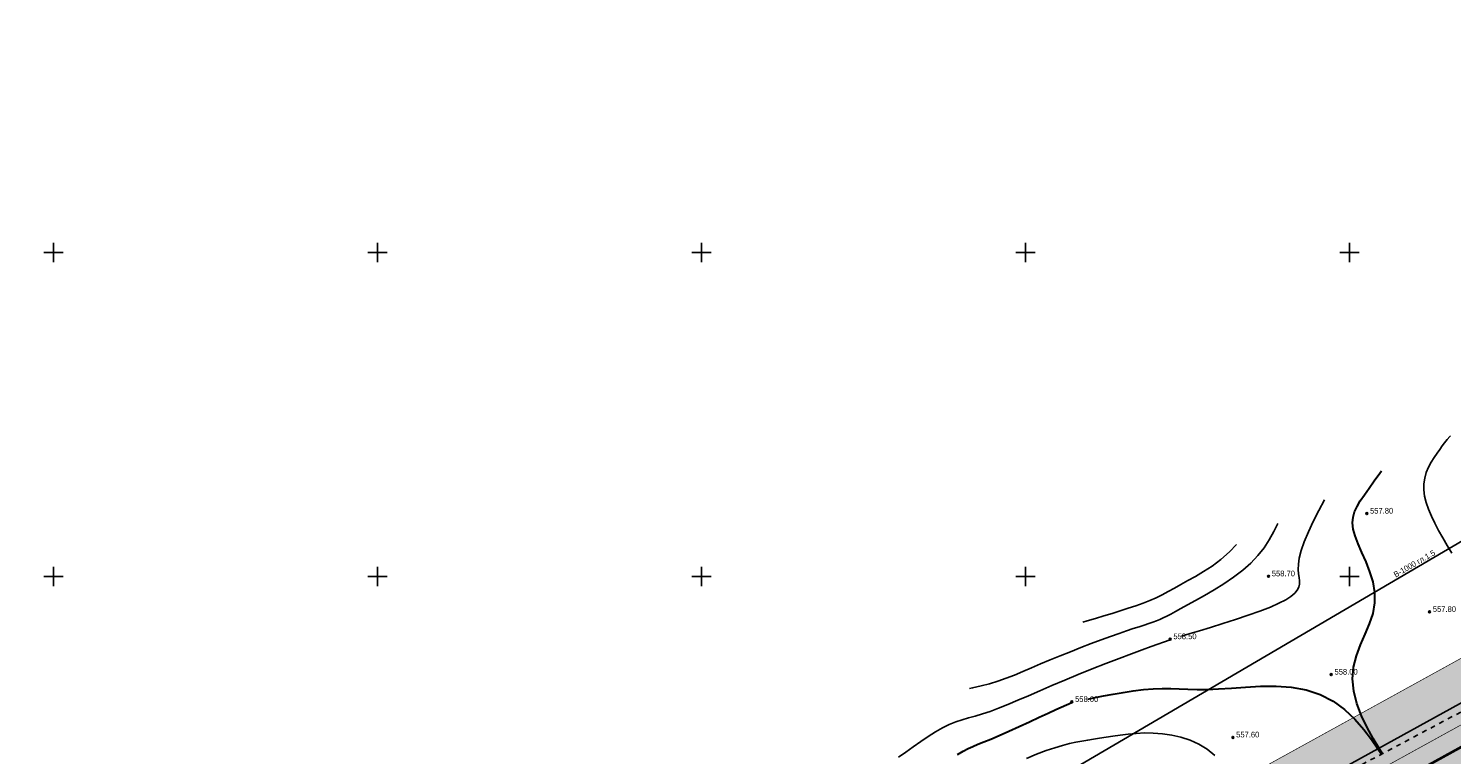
# Model space of a CAD drawing. Extents: x 0 to 370488, y 0 to 4202825.
# Tile 164 of 256: x 360046 to 360266, y 4200923 to 4201035. Entities that reach past the tile are written whole.
import ezdxf

# ---------------------------------------------------------------- set-up
doc = ezdxf.new("R2010")
doc.units = 0
doc.header["$LTSCALE"] = 0.5
doc.header["$MEASUREMENT"] = 0
doc.header["$PDMODE"] = 32
doc.header["$PDSIZE"] = 0.3
for name, pattern in [('CONTI', [0]), ('STRIH_1', [3, 2, -1]), ('Д_ТРОТ_ТРУБА', [3, 1.5, -1.5])]:
    doc.linetypes.add(name, pattern=pattern)
for name, color, linetype in [('(004) Точки рельефа', 7, 'Continuous'), ('(014) Водопровод', 5, 'ИК_Водопровод -------в--------'), ('(025) Дорога', 7, 'Continuous'), ('GORIZDEFAULT', 32, 'CONTI'), ('PI_TTDEFAULT', 5, 'CONTI'), ('SETKR', 2, 'CONTI'), ('Штрих Стекло', 7, 'Continuous')]:
    doc.layers.add(name, color=color, linetype=linetype)
doc.layers.add('(032) Горизонтали утолщенные', color=32, linetype='Continuous', lineweight=30)
doc.layers.add('.', color=7, linetype='Continuous', lineweight=15)
doc.styles.add('BM-431', font='txt')
doc.styles.add('D-431', font='txt')
doc.styles.get("Standard").update_dxf_attribs({"font": 'isocpeur.ttf'})
doc.linetypes.add('ИК_Водопровод -------в--------', pattern='A,9,-0.6,["В",Standard,S=1.2,R=0,X=0,Y=-0.6],-1.2', length=10.8)

# ---------------------------------------------------------------- blocks, each defined once
blk = doc.blocks.new('BL_333')
at = {"color": 0}
for p, q in [((-1.5, 0), (1.5, 0)), ((0, -1.5), (0, 1.5))]:
    blk.add_line(p, q, dxfattribs=at)

msp = doc.modelspace()

# ---------------------------------------------------------------- hatches: boundary and pattern name
at = {"layer": '.', "ltscale": 0.149071}
h = msp.add_hatch(color=256, dxfattribs=at)
h.dxf.hatch_style = 1
h.set_gradient(color1=(51, 204, 0), color2=(51, 204, 0), tint=1)
edge = h.paths.add_edge_path()
edge.add_line((360053.157, 4200798.874), (359943.476, 4200738.432))
edge.add_line((359943.476, 4200738.432), (359946.371, 4200733.177))
edge.add_line((359946.371, 4200733.177), (360052.603, 4200791.717))
edge.add_line((360052.603, 4200791.717), (360055.869, 4200786.666))
edge.add_line((360055.869, 4200786.666), (360063.771, 4200791.021))
edge.add_line((360063.771, 4200791.021), (360059.769, 4200797.209))
edge.add_arc((360055.571, 4200794.495), 5, 32.88524, 118.85775)
h.paths.add_polyline_path([(360862.962, 4201258.832), (360860.066, 4201264.087), (359934.788, 4200754.196), (359937.684, 4200748.941)])
at = {"layer": 'Штрих Стекло', "linetype": 'Continuous'}
h = msp.add_hatch(color=5, dxfattribs=at)
h.dxf.hatch_style = 1
h.set_gradient(color1=(173, 173, 173), color2=(166, 166, 166), one_color=1, tint=0.65)
h.paths.add_polyline_path([(359937.684, 4200748.941), (359943.476, 4200738.432), (360868.753, 4201248.322), (360862.962, 4201258.832)])

# ---------------------------------------------------------------- linework, layer by layer
at = {"layer": '(014) Водопровод', "elevation": 1.817, "flags": 128}
msp.add_lwpolyline([(359950.099, 4200775.952), (359978.946, 4200791.494), (360008.619, 4200807.482), (360029.096, 4200818.514), (360041.267, 4200825.071), (360070.408, 4200840.167), (360102.974, 4200858.827), (360166.599, 4200896.426), (360296.363, 4200972.483), (360388.585, 4201019.441), (360467.432, 4201064.151), (360558.05, 4201111.93), (360748.177, 4201205.15), (360877.583, 4201278.731), (360897.819, 4201292.401)], dxfattribs=at)
at = {"layer": '(025) Дорога', "linetype": 'Д_ТРОТ_ТРУБА', "flags": 128}
msp.add_lwpolyline([(359950.774, 4200759.674), (360039.393, 4200802.607), (360068.131, 4200815.859), (360088.109, 4200826.114), (360107.649, 4200837.921), (360140.762, 4200859.717), (360175.037, 4200878.97), (360208.011, 4200897.644), (360269.115, 4200930.126), (360339.285, 4200967.955), (360367.33, 4200983.688), (360399.178, 4201001.389), (360435.847, 4201020.995), (360469.853, 4201037.679), (360521.215, 4201065.051), (360604.677, 4201110.684), (360643.587, 4201126.964), (360659.307, 4201134.027), (360687.236, 4201147.15), (360720.551, 4201164.525), (360747.849, 4201180.349), (360794.648, 4201206.536), (360847.362, 4201237.085), (360878.647, 4201257.008), (360902.723, 4201275.087), (360918.308, 4201287.231)], dxfattribs=at)
at = {"layer": '(032) Горизонтали утолщенные', "color": 32}
for points in [[(360255.088, 4200922.67, 558), (360254.53, 4200923.55, 558), (360253.64, 4200925.03, 558), (360252.73, 4200926.7, 558), (360251.87, 4200928.51, 558), (360251.15, 4200930.4, 558), (360250.65, 4200932.32, 558), (360250.46, 4200934.21, 558), (360250.62, 4200936.03, 558), (360251.08, 4200937.77, 558), (360251.71, 4200939.46, 558), (360252.42, 4200941.1, 558), (360253.1, 4200942.72, 558), (360253.64, 4200944.32, 558), (360253.93, 4200945.93, 558), (360253.92, 4200947.55, 558), (360253.63, 4200949.17, 558), (360253.15, 4200950.75, 558), (360252.56, 4200952.28, 558), (360251.93, 4200953.72, 558), (360251.35, 4200955.06, 558), (360250.88, 4200956.27, 558), (360250.59, 4200957.33, 558), (360250.49, 4200958.28, 558), (360250.56, 4200959.15, 558), (360250.79, 4200959.98, 558), (360251.17, 4200960.8, 558), (360251.67, 4200961.67, 558), (360252.3, 4200962.61, 558), (360253.03, 4200963.65, 558), (360253.83, 4200964.78, 558), (360254.7, 4200965.97, 558), (360254.963, 4200966.333, 558)], [(360209.63, 4200931.09, 558), (360210.74, 4200931.32, 558), (360212.06, 4200931.58, 558), (360213.51, 4200931.85, 558), (360215.06, 4200932.12, 558), (360216.64, 4200932.36, 558), (360218.2, 4200932.55, 558), (360219.68, 4200932.68, 558), (360221.09, 4200932.74, 558), (360222.41, 4200932.73, 558), (360223.71, 4200932.69, 558), (360225.05, 4200932.64, 558), (360226.47, 4200932.6, 558), (360228.03, 4200932.59, 558), (360229.79, 4200932.66, 558), (360231.79, 4200932.79, 558), (360233.97, 4200932.95, 558), (360236.29, 4200933.07, 558), (360238.66, 4200933.08, 558), (360241.02, 4200932.92, 558), (360243.32, 4200932.52, 558), (360245.49, 4200931.82, 558), (360247.46, 4200930.78, 558), (360249.24, 4200929.47, 558), (360250.82, 4200927.99, 558), (360252.2, 4200926.42, 558), (360253.38, 4200924.88, 558), (360254.37, 4200923.44, 558), (360254.925, 4200922.583, 558)], [(360189.53, 4200922.53, 558), (360190.38, 4200923.05, 558), (360191.14, 4200923.45, 558), (360191.88, 4200923.79, 558), (360192.67, 4200924.12, 558), (360193.57, 4200924.48, 558), (360194.65, 4200924.93, 558), (360195.96, 4200925.49, 558), (360197.44, 4200926.15, 558), (360199.01, 4200926.86, 558), (360200.6, 4200927.59, 558), (360202.12, 4200928.3, 558), (360203.51, 4200928.94, 558), (360204.68, 4200929.48, 558), (360207.14, 4200930.57, 558), (360207.16, 4200930.57, 558)]]:
    msp.add_polyline3d(points, dxfattribs=at)
at = {"ltscale": 0.149071, "const_width": 0.1}
for points in [[(359934.788, 4200754.196), (360860.066, 4201264.087)], [(359937.684, 4200748.941), (360862.962, 4201258.832)]]:
    msp.add_lwpolyline(points, dxfattribs=at)
at = {"ltscale": 0.149071}
msp.add_lwpolyline([(359937.684, 4200748.941), (359943.476, 4200738.432), (360868.753, 4201248.322), (360862.962, 4201258.832)], close=True, dxfattribs=at)
at = {"color": 7, "linetype": 'STRIH_1', "ltscale": 2, "true_color": 0xffffff, "const_width": 0.1}
msp.add_lwpolyline([(359939.132, 4200746.314), (360864.41, 4201256.205)], dxfattribs=at)
at = {"color": 7, "ltscale": 0.149071, "true_color": 0xffffff, "const_width": 0.4}
msp.add_lwpolyline([(359940.58, 4200743.686), (360865.858, 4201253.577)], dxfattribs=at)
at = {"layer": 'GORIZDEFAULT', "color": 32}
for points in [[(360265.8, 4200953.63, 557.5), (360265.08, 4200954.81, 557.5), (360264.4, 4200955.98, 557.5), (360263.76, 4200957.12, 557.5), (360263.17, 4200958.24, 557.5), (360262.65, 4200959.33, 557.5), (360262.2, 4200960.39, 557.5), (360261.84, 4200961.41, 557.5), (360261.59, 4200962.41, 557.5), (360261.46, 4200963.37, 557.5), (360261.46, 4200964.3, 557.5), (360261.61, 4200965.2, 557.5), (360261.86, 4200966.06, 557.5), (360262.21, 4200966.88, 557.5), (360262.63, 4200967.65, 557.5), (360263.07, 4200968.37, 557.5), (360263.52, 4200969.03, 557.5), (360263.94, 4200969.63, 557.5), (360264.32, 4200970.16, 557.5), (360264.68, 4200970.66, 557.5), (360265.06, 4200971.14, 557.5), (360265.49, 4200971.63, 557.5), (360265.579, 4200971.721, 557.5)], [(360224.06, 4200940.79, 558.5), (360225.42, 4200941.21, 558.5), (360226.86, 4200941.64, 558.5), (360228.57, 4200942.16, 558.5), (360230.46, 4200942.75, 558.5), (360232.42, 4200943.38, 558.5), (360234.35, 4200944.03, 558.5), (360236.18, 4200944.68, 558.5), (360237.79, 4200945.3, 558.5), (360239.12, 4200945.89, 558.5), (360240.17, 4200946.43, 558.5), (360240.97, 4200946.95, 558.5), (360241.55, 4200947.44, 558.5), (360241.94, 4200947.92, 558.5), (360242.17, 4200948.39, 558.5), (360242.27, 4200948.85, 558.5), (360242.27, 4200949.33, 558.5), (360242.21, 4200949.84, 558.5), (360242.14, 4200950.42, 558.5), (360242.09, 4200951.09, 558.5), (360242.11, 4200951.9, 558.5), (360242.25, 4200952.86, 558.5), (360242.54, 4200954.01, 558.5), (360243.01, 4200955.36, 558.5), (360243.65, 4200956.88, 558.5), (360244.41, 4200958.51, 558.5), (360245.26, 4200960.2, 558.5), (360246.141, 4200961.857, 558.5)], [(360191.339, 4200932.73, 559), (360191.84, 4200932.83, 559), (360193.14, 4200933.12, 559), (360194.44, 4200933.46, 559), (360195.73, 4200933.85, 559), (360197.01, 4200934.3, 559), (360198.29, 4200934.8, 559), (360199.6, 4200935.33, 559), (360200.94, 4200935.91, 559), (360202.34, 4200936.51, 559), (360203.81, 4200937.13, 559), (360205.35, 4200937.77, 559), (360206.94, 4200938.41, 559), (360208.55, 4200939.04, 559), (360210.14, 4200939.65, 559), (360211.67, 4200940.23, 559), (360213.12, 4200940.75, 559), (360214.44, 4200941.22, 559), (360215.61, 4200941.63, 559), (360216.63, 4200941.97, 559), (360217.54, 4200942.26, 559), (360218.33, 4200942.52, 559), (360219.03, 4200942.74, 559), (360219.65, 4200942.95, 559), (360220.22, 4200943.16, 559), (360220.74, 4200943.37, 559), (360221.26, 4200943.61, 559), (360221.81, 4200943.88, 559), (360222.42, 4200944.2, 559), (360223.14, 4200944.59, 559), (360223.99, 4200945.06, 559), (360225.02, 4200945.63, 559), (360226.25, 4200946.3, 559), (360227.63, 4200947.08, 559), (360229.11, 4200947.94, 559), (360230.62, 4200948.89, 559), (360232.11, 4200949.9, 559), (360233.52, 4200950.97, 559), (360234.79, 4200952.09, 559), (360235.88, 4200953.26, 559), (360236.81, 4200954.45, 559), (360237.61, 4200955.69, 559), (360238.32, 4200956.95, 559), (360238.942, 4200958.203, 559)], [(360208.875, 4200942.945, 559.5), (360209.5, 4200943.15, 559.5), (360210.78, 4200943.55, 559.5), (360212.07, 4200943.94, 559.5), (360213.36, 4200944.32, 559.5), (360214.63, 4200944.71, 559.5), (360215.86, 4200945.1, 559.5), (360217.04, 4200945.49, 559.5), (360218.15, 4200945.9, 559.5), (360219.19, 4200946.31, 559.5), (360220.16, 4200946.74, 559.5), (360221.1, 4200947.2, 559.5), (360222.03, 4200947.69, 559.5), (360222.98, 4200948.21, 559.5), (360223.99, 4200948.76, 559.5), (360225.07, 4200949.37, 559.5), (360226.24, 4200950.02, 559.5), (360227.49, 4200950.77, 559.5), (360228.8, 4200951.63, 559.5), (360230.15, 4200952.64, 559.5), (360231.5, 4200953.84, 559.5), (360232.562, 4200954.966, 559.5)], [(360180.41, 4200922.11, 558.5), (360181.54, 4200922.91, 558.5), (360182.69, 4200923.74, 558.5), (360183.85, 4200924.56, 558.5), (360185, 4200925.34, 558.5), (360186.12, 4200926.06, 558.5), (360187.2, 4200926.67, 558.5), (360188.23, 4200927.16, 558.5), (360189.23, 4200927.56, 558.5), (360190.21, 4200927.89, 558.5), (360191.21, 4200928.18, 558.5), (360192.25, 4200928.48, 558.5), (360193.36, 4200928.81, 558.5), (360194.55, 4200929.2, 558.5), (360195.85, 4200929.69, 558.5), (360197.27, 4200930.26, 558.5), (360198.8, 4200930.91, 558.5), (360200.44, 4200931.62, 558.5), (360202.2, 4200932.39, 558.5), (360204.07, 4200933.2, 558.5), (360206.06, 4200934.03, 558.5), (360208.15, 4200934.89, 558.5), (360210.29, 4200935.74, 558.5), (360212.41, 4200936.57, 558.5), (360214.45, 4200937.36, 558.5), (360216.34, 4200938.07, 558.5), (360218.01, 4200938.7, 558.5), (360219.41, 4200939.22, 558.5), (360222.31, 4200940.25, 558.5), (360222.33, 4200940.26, 558.5)], [(360200.16, 4200921.94, 557.5), (360201.72, 4200922.59, 557.5), (360203.19, 4200923.14, 557.5), (360204.53, 4200923.59, 557.5), (360205.72, 4200923.95, 557.5), (360206.8, 4200924.23, 557.5), (360207.78, 4200924.44, 557.5), (360208.71, 4200924.61, 557.5), (360209.6, 4200924.76, 557.5), (360210.51, 4200924.89, 557.5), (360211.44, 4200925.04, 557.5), (360212.44, 4200925.2, 557.5), (360213.5, 4200925.38, 557.5), (360214.63, 4200925.55, 557.5), (360215.82, 4200925.7, 557.5), (360217.06, 4200925.81, 557.5), (360218.36, 4200925.87, 557.5), (360219.72, 4200925.85, 557.5), (360221.13, 4200925.75, 557.5), (360222.56, 4200925.55, 557.5), (360223.99, 4200925.23, 557.5), (360225.4, 4200924.77, 557.5), (360226.76, 4200924.15, 557.5), (360228.04, 4200923.37, 557.5), (360229.21, 4200922.39, 557.5)]]:
    msp.add_polyline3d(points, dxfattribs=at)
at = {"layer": 'PI_TTDEFAULT', "color": 5}
for p in [(360252.68, 4200959.72, 557.8), (360237.51, 4200950.04, 558.7), (360262.36, 4200944.55, 557.8), (360222.33, 4200940.35, 558.5), (360247.19, 4200934.87, 558), (360207.16, 4200930.67, 558), (360232.02, 4200925.18, 557.6)]:
    msp.add_point(p, dxfattribs=at)

# ---------------------------------------------------------------- block references
at = {"layer": 'SETKR', "color": 92}
for p in [(360050, 4201000), (360100, 4201000), (360150, 4201000), (360200, 4201000), (360250, 4201000), (360050, 4200950), (360100, 4200950), (360150, 4200950), (360200, 4200950), (360250, 4200950)]:
    msp.add_blockref('BL_333', p, dxfattribs=at)

# ---------------------------------------------------------------- texts
at = {"layer": '(004) Точки рельефа', "style": 'D-431'}
for s, p in [('557.80', (360253.17, 4200959.72)), ('558.70', (360238.01, 4200950.04)), ('557.80', (360262.86, 4200944.55)), ('558.50', (360222.82, 4200940.34)), ('558.00', (360247.69, 4200934.87)), ('558.00', (360207.65, 4200930.66)), ('557.60', (360232.51, 4200925.18))]:
    msp.add_text(s, height=0.875, dxfattribs=at).set_placement(p)
at = {"layer": '(014) Водопровод', "color": 0, "linetype": 'Continuous', "style": 'BM-431'}
msp.add_text('В-1000 гл.1.5', height=0.875, rotation=29.89593, dxfattribs=at).set_placement((360257.132, 4200949.834, 1.817))

doc.saveas('drawing.dxf')
